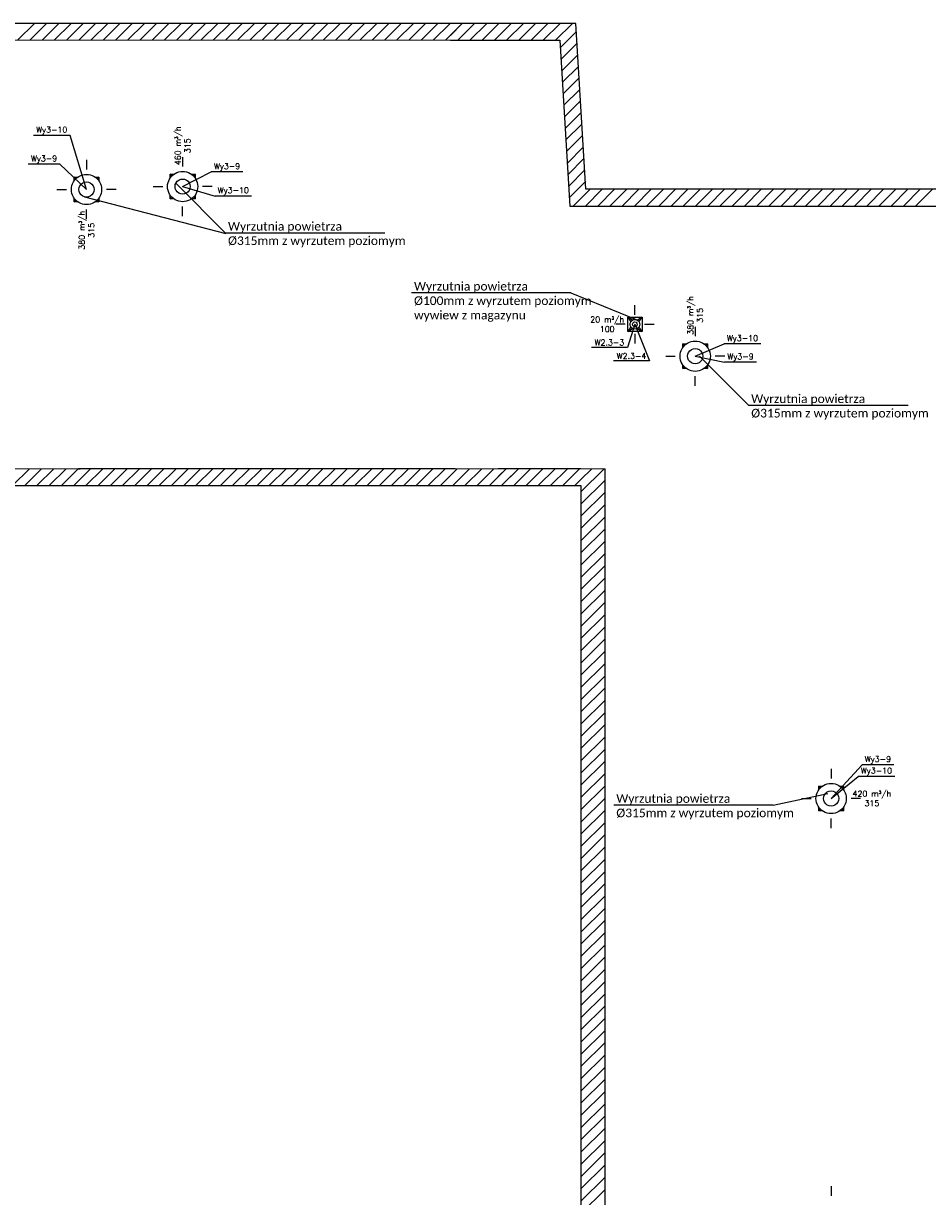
# Model space of a CAD drawing. Header units: millimetres. Extents: x -40063 to 512011, y 350190 to 687060.
# Tile 107 of 256: x 23071 to 41893, y 645915 to 670332. Entities that reach past the tile are written whole.
import ezdxf

# ---------------------------------------------------------------- set-up
doc = ezdxf.new("R2010")
doc.units = ezdxf.units.MM
doc.layers.get('0').update_dxf_attribs({"color": 8})
for name, color, linetype in [('Elementy Modelu - Strefy', 8, 'Continuous'), ('FLUID-W2.3', 7, 'Continuous'), ('FLUID-W2.3-120-ARRGR', 7, 'Continuous'), ('FLUID-W2.3-120-NUM', 7, 'Continuous'), ('FLUID-Wy3', 7, 'Continuous'), ('FLUID-Wy3-120-ARRGR', 7, 'Continuous'), ('FLUID-Wy3-120-NUM', 7, 'Continuous'), ('IS_WM_OPIS', 7, 'Continuous'), ('Konstrukcja - Ściany zew', 8, 'Continuous'), ('X_ref', 8, 'Continuous')]:
    doc.layers.add(name, color=color, linetype=linetype)
doc.styles.add('FDBES', font='simplex.shx')
doc.styles.get("Standard").update_dxf_attribs({"font": 'arial.ttf'})
doc.dimstyles.new('FDBES', dxfattribs={"dimscale": 50, "dimtxt": 4, "dimasz": 2.5, "dimexe": 0.8, "dimexo": 2, "dimgap": 1, "dimtad": 1, "dimdsep": 46, "dimtxsty": 'FDBES', "dimcen": 2.5, "dimclrd": 4, "dimclre": 5, "dimadec": 0, "dimazin": 0, "dimtfac": 1, "dimtmove": 0, "dimatfit": 3, "dimfxl": 1, "dimarcsym": 0})

# ---------------------------------------------------------------- blocks, each defined once
blk = doc.blocks.new('*U13786')
at = {"color": 237, "linetype": 'Continuous', "lineweight": -3}
for p, q in [((0, 150, 150), (0, 53, 85)), ((0, 85, 53), (0, 150, 150)), ((0, 150, -150), (0, 85, -53)), ((0, 53, -85), (0, 150, -150)), ((0, -150, -150), (0, -53, -85)), ((0, -53, 85), (0, -150, 150)), ((0, -85, -53), (0, -150, -150)), ((0, -150, 150), (0, -85, 53))]:
    blk.add_line(p, q, dxfattribs=at)
at = {"color": 0, "linetype": 'ByBlock', "lineweight": -2}
for p, q in [((0, 150, 150), (0, 150, -150)), ((0, 150, -150), (0, -150, -150)), ((0, -150, 150), (0, 150, 150)), ((0, -150, -150), (0, -150, 150))]:
    blk.add_line(p, q, dxfattribs=at)
at = {"color": 237, "linetype": 'Continuous', "lineweight": -3, "extrusion": (-1, -1.09476e-47, 1.83697e-16)}
for major_axis in [(0, 0, 50), (0, 0, -50)]:
    blk.add_ellipse((0, 0), major_axis=major_axis, ratio=1, start_param=0, end_param=3.141593, dxfattribs=at)
blk = doc.blocks.new('*U11134')
at = {"color": 0, "linetype": 'ByBlock', "lineweight": -2, "extrusion": (-1, -1.09476e-47, 1.83697e-16)}
for major_axis in [(0, 0, 100), (0, 0, -100)]:
    blk.add_ellipse((0, 0), major_axis=major_axis, ratio=1, start_param=0, end_param=3.141593, dxfattribs=at)
at = {"color": 237, "linetype": 'Continuous', "lineweight": -3, "extrusion": (-1, -1.09476e-47, 1.83697e-16)}
for major_axis in [(0, 0, 50), (0, 0, -50)]:
    blk.add_ellipse((0, 0), major_axis=major_axis, ratio=1, start_param=0, end_param=3.141593, dxfattribs=at)
at = {"color": 0, "linetype": 'ByBlock', "lineweight": -2, "extrusion": (1, 1.09476e-47, -1.83697e-16)}
for major_axis in [(0, 0, -0.000005), (0, 0, 0.000005)]:
    blk.add_ellipse((0, 0), major_axis=major_axis, ratio=1, start_param=0, end_param=3.141593, dxfattribs=at)
blk = doc.blocks.new('*U13797')
at = {"color": 6, "linetype": 'Continuous', "lineweight": -3}
for p, q in [((0, 257, 257), (0, 207, 238)), ((0, 238, 207), (0, 257, 257)), ((0, 257, -258), (0, 238, -207)), ((0, 207, -238), (0, 257, -258)), ((0, -258, -258), (0, -207, -238)), ((0, -207, 238), (0, -258, 257)), ((0, -238, -207), (0, -258, -258)), ((0, -258, 257), (0, -238, 207))]:
    blk.add_line(p, q, dxfattribs=at)
at = {"color": 0, "linetype": 'ByBlock', "lineweight": -2}
for p, q in [((0, 257, 257), (0, 257, 181)), ((0, 257, -181), (0, 257, -258)), ((0, 257, -258), (0, 181, -258)), ((0, 181, 257), (0, 257, 257)), ((0, -181, -258), (0, -258, -258)), ((0, -258, 257), (0, -181, 257)), ((0, -258, -258), (0, -258, -181)), ((0, -258, 181), (0, -258, 257))]:
    blk.add_line(p, q, dxfattribs=at)
at = {"color": 6, "linetype": 'Continuous', "lineweight": -3, "extrusion": (-1, -1.70023e-31, -3.82857e-16)}
for major_axis in [(0, 0, 158), (0, 0, -158)]:
    blk.add_ellipse((0, 0), major_axis=major_axis, ratio=1, start_param=0, end_param=3.141593, dxfattribs=at)
blk = doc.blocks.new('*U13117')
at = {"color": 0, "linetype": 'ByBlock', "lineweight": -2, "extrusion": (-1, -1.70023e-31, -3.82857e-16)}
for major_axis in [(0, 0, 315), (0, 0, -315)]:
    blk.add_ellipse((0, 0), major_axis=major_axis, ratio=1, start_param=0, end_param=3.141593, dxfattribs=at)
at = {"color": 6, "linetype": 'Continuous', "lineweight": -3, "extrusion": (-1, -1.70023e-31, -3.82857e-16)}
for major_axis in [(0, 0, 158), (0, 0, -158)]:
    blk.add_ellipse((0, 0), major_axis=major_axis, ratio=1, start_param=0, end_param=3.141593, dxfattribs=at)
at = {"color": 0, "linetype": 'ByBlock', "lineweight": -2, "extrusion": (1, 1.77887e-32, 6.12323e-17)}
blk.add_ellipse((0, 0), major_axis=(0, 0.000005), ratio=1, dxfattribs=at)
blk = doc.blocks.new('*U13798')
at = {"color": 6, "linetype": 'Continuous', "lineweight": -3}
for p, q in [((0, 258, 258), (0, 207, 238)), ((0, 238, 207), (0, 258, 257)), ((0, 258, -257), (0, 238, -207)), ((0, 207, -238), (0, 258, -257)), ((0, -258, -257), (0, -207, -238)), ((0, -207, 238), (0, -258, 257)), ((0, -238, -207), (0, -258, -257)), ((0, -258, 258), (0, -238, 207))]:
    blk.add_line(p, q, dxfattribs=at)
at = {"color": 0, "linetype": 'ByBlock', "lineweight": -2}
for p, q in [((0, 258, 258), (0, 258, 181)), ((0, 258, -181), (0, 258, -258)), ((0, 258, -258), (0, 181, -258)), ((0, 181, 258), (0, 258, 258)), ((0, -181, -258), (0, -258, -258)), ((0, -258, 258), (0, -181, 258)), ((0, -258, -258), (0, -258, -181)), ((0, -258, 181), (0, -258, 258))]:
    blk.add_line(p, q, dxfattribs=at)
at = {"color": 6, "linetype": 'Continuous', "lineweight": -3, "extrusion": (-1, -1.46579e-31, -3.82857e-16)}
for major_axis in [(0, 0, 158), (0, 0, -158)]:
    blk.add_ellipse((0, 0), major_axis=major_axis, ratio=1, start_param=0, end_param=3.141593, dxfattribs=at)
blk = doc.blocks.new('*U13033')
at = {"color": 0, "linetype": 'ByBlock', "lineweight": -2, "extrusion": (-1, -1.46579e-31, -3.82857e-16)}
for major_axis in [(0, 0, 315), (0, 0, -315)]:
    blk.add_ellipse((0, 0), major_axis=major_axis, ratio=1, start_param=0, end_param=3.141593, dxfattribs=at)
at = {"color": 6, "linetype": 'Continuous', "lineweight": -3, "extrusion": (-1, -1.46579e-31, -3.82857e-16)}
for major_axis in [(0, 0, 158), (0, 0, -158)]:
    blk.add_ellipse((0, 0), major_axis=major_axis, ratio=1, start_param=0, end_param=3.141593, dxfattribs=at)
at = {"color": 0, "linetype": 'ByBlock', "lineweight": -2, "extrusion": (1, -7.48824e-21, 3.8285e-16)}
blk.add_ellipse((0, 0), major_axis=(0, 0, -0.000005), ratio=1, start_param=0, end_param=3.141546, dxfattribs=at)
at = {"color": 0, "linetype": 'ByBlock', "lineweight": -2, "extrusion": (1, 7.48854e-21, 3.82863e-16)}
blk.add_ellipse((0, 0), major_axis=(0, 0, 0.000005), ratio=1, start_param=0, end_param=3.141639, dxfattribs=at)
blk = doc.blocks.new('*U13802')
at = {"color": 6, "linetype": 'Continuous', "lineweight": -3}
for p, q in [((0, 258, 258), (0, 207, 238)), ((0, 238, 207), (0, 258, 257)), ((0, 258, -257), (0, 238, -207)), ((0, 207, -238), (0, 258, -257)), ((0, -258, -257), (0, -207, -238)), ((0, -207, 238), (0, -258, 257)), ((0, -238, -207), (0, -258, -257)), ((0, -258, 258), (0, -238, 207))]:
    blk.add_line(p, q, dxfattribs=at)
at = {"color": 0, "linetype": 'ByBlock', "lineweight": -2}
for p, q in [((0, 258, 258), (0, 258, 181)), ((0, 258, -181), (0, 258, -258)), ((0, 258, -258), (0, 181, -258)), ((0, 181, 258), (0, 258, 258)), ((0, -181, -258), (0, -258, -258)), ((0, -258, 258), (0, -181, 258)), ((0, -258, -258), (0, -258, -181)), ((0, -258, 181), (0, -258, 258))]:
    blk.add_line(p, q, dxfattribs=at)
at = {"color": 6, "linetype": 'Continuous', "lineweight": -3, "extrusion": (-1, -1.46579e-31, -3.82857e-16)}
for major_axis in [(0, 0, 158), (0, 0, -158)]:
    blk.add_ellipse((0, 0), major_axis=major_axis, ratio=1, start_param=0, end_param=3.141593, dxfattribs=at)
blk = doc.blocks.new('*U12991')
at = {"color": 0, "linetype": 'ByBlock', "lineweight": -2, "extrusion": (-1, -1.46579e-31, -3.82857e-16)}
for major_axis in [(0, 0, 315), (0, 0, -315)]:
    blk.add_ellipse((0, 0), major_axis=major_axis, ratio=1, start_param=0, end_param=3.141593, dxfattribs=at)
at = {"color": 6, "linetype": 'Continuous', "lineweight": -3, "extrusion": (-1, -1.46579e-31, -3.82857e-16)}
for major_axis in [(0, 0, 158), (0, 0, -158)]:
    blk.add_ellipse((0, 0), major_axis=major_axis, ratio=1, start_param=0, end_param=3.141593, dxfattribs=at)
at = {"color": 0, "linetype": 'ByBlock', "lineweight": -2, "extrusion": (1, -7.48824e-21, 3.8285e-16)}
blk.add_ellipse((0, 0), major_axis=(0, 0, -0.000005), ratio=1, start_param=0, end_param=3.141546, dxfattribs=at)
at = {"color": 0, "linetype": 'ByBlock', "lineweight": -2, "extrusion": (1, 7.48854e-21, 3.82863e-16)}
blk.add_ellipse((0, 0), major_axis=(0, 0, 0.000005), ratio=1, start_param=0, end_param=3.141639, dxfattribs=at)
blk = doc.blocks.new('*U13803')
at = {"color": 6, "linetype": 'Continuous', "lineweight": -3}
for p, q in [((0, 258, 258), (0, 207, 238)), ((0, 238, 207), (0, 258, 257)), ((0, 258, -257), (0, 238, -207)), ((0, 207, -238), (0, 258, -258)), ((0, -258, -257), (0, -207, -238)), ((0, -207, 238), (0, -258, 257)), ((0, -238, -207), (0, -258, -257)), ((0, -258, 257), (0, -238, 207))]:
    blk.add_line(p, q, dxfattribs=at)
at = {"color": 0, "linetype": 'ByBlock', "lineweight": -2}
for p, q in [((0, 258, 258), (0, 258, 181)), ((0, 258, -181), (0, 258, -258)), ((0, 258, -258), (0, 181, -258)), ((0, 181, 258), (0, 258, 258)), ((0, -181, -258), (0, -258, -258)), ((0, -258, 258), (0, -181, 258)), ((0, -258, -258), (0, -258, -181)), ((0, -258, 181), (0, -258, 258))]:
    blk.add_line(p, q, dxfattribs=at)
at = {"color": 6, "linetype": 'Continuous', "lineweight": -3, "extrusion": (-1, -9.96929e-32, -3.82857e-16)}
for major_axis in [(0, 0, 158), (0, 0, -158)]:
    blk.add_ellipse((0, 0), major_axis=major_axis, ratio=1, start_param=0, end_param=3.141593, dxfattribs=at)
blk = doc.blocks.new('*U13314')
at = {"color": 0, "linetype": 'ByBlock', "lineweight": -2, "extrusion": (-1, -9.96929e-32, -3.82857e-16)}
for major_axis in [(0, 0, 315), (0, 0, -315)]:
    blk.add_ellipse((0, 0), major_axis=major_axis, ratio=1, start_param=0, end_param=3.141593, dxfattribs=at)
at = {"color": 6, "linetype": 'Continuous', "lineweight": -3, "extrusion": (-1, -9.96929e-32, -3.82857e-16)}
for major_axis in [(0, 0, 158), (0, 0, -158)]:
    blk.add_ellipse((0, 0), major_axis=major_axis, ratio=1, start_param=0, end_param=3.141593, dxfattribs=at)
at = {"color": 0, "linetype": 'ByBlock', "lineweight": -2, "extrusion": (1, 3.74548e-20, 3.82967e-16)}
blk.add_ellipse((0, 0), major_axis=(0, 0, -0.000005), ratio=1, start_param=0, end_param=3.141825, dxfattribs=at)
at = {"color": 0, "linetype": 'ByBlock', "lineweight": -2, "extrusion": (1, -3.74291e-20, 3.82746e-16)}
blk.add_ellipse((0, 0), major_axis=(0, 0, 0.000005), ratio=1, start_param=0, end_param=3.14136, dxfattribs=at)
blk = doc.blocks.new('dgdfgdf')
at = {"layer": 'Elementy Modelu - Strefy', "linetype": 'Continuous', "lineweight": 0}
for p, q in [((-82343, 669982), (-59653, 669982)), ((-59653, 669982), (-59446, 666532)), ((-84346, 661063), (-58715, 661063))]:
    blk.add_line(p, q, dxfattribs=at)
at = {"layer": 'Elementy Modelu - Strefy', "color": 8, "linetype": 'Continuous', "lineweight": 0}
for p, q in [((-57545, 666532), (-58715, 666532)), ((-57395, 666532), (-49715, 666532))]:
    blk.add_line(p, q, dxfattribs=at)
at = {"layer": 'Konstrukcja - Ściany zew', "linetype": 'Continuous'}
for p, q in [((-60343, 670332), (-87973, 670332)), ((-70945, 669982), (-70595, 670332)), ((-70691, 669982), (-70341, 670332)), ((-70436, 669982), (-70086, 670332)), ((-70182, 669982), (-69832, 670332)), ((-69927, 669982), (-69577, 670332)), ((-69673, 669982), (-69323, 670332)), ((-69418, 669982), (-69068, 670332)), ((-69164, 669982), (-68814, 670332)), ((-68909, 669982), (-68559, 670332)), ((-68654, 669982), (-68304, 670332)), ((-68400, 669982), (-68050, 670332)), ((-68145, 669982), (-67795, 670332)), ((-67891, 669982), (-67541, 670332)), ((-67636, 669982), (-67286, 670332)), ((-67382, 669982), (-67032, 670332)), ((-67127, 669982), (-66777, 670332)), ((-66872, 669982), (-66522, 670332)), ((-66618, 669982), (-66268, 670332)), ((-66363, 669982), (-66013, 670332)), ((-66109, 669982), (-65759, 670332)), ((-65854, 669982), (-65504, 670332)), ((-65600, 669982), (-65250, 670332)), ((-65345, 669982), (-64995, 670332)), ((-65091, 669982), (-64741, 670332)), ((-64836, 669982), (-64486, 670332)), ((-64581, 669982), (-64231, 670332)), ((-64327, 669982), (-63977, 670332)), ((-64072, 669982), (-63722, 670332)), ((-63818, 669982), (-63468, 670332)), ((-63563, 669982), (-63213, 670332)), ((-63309, 669982), (-62959, 670332)), ((-63054, 669982), (-62704, 670332)), ((-62800, 669982), (-62450, 670332)), ((-62545, 669982), (-62195, 670332)), ((-62290, 669982), (-61940, 670332)), ((-62036, 669982), (-61686, 670332)), ((-61933, 670084), (-61686, 670332)), ((-59323, 670332), (-61933, 670332)), ((-61781, 669982), (-61431, 670332)), ((-61527, 669982), (-61177, 670332)), ((-61272, 669982), (-60922, 670332)), ((-61018, 669982), (-60668, 670332)), ((-60763, 669982), (-60413, 670332)), ((-60509, 669982), (-60159, 670332)), ((-60254, 669982), (-59904, 670332)), ((-59999, 669982), (-59649, 670332)), ((-59745, 669982), (-59395, 670332)), ((-59116, 666882), (-59323, 670332)), ((-61781, 669982), (-61643, 670120)), ((-59643, 669828), (-59313, 670159)), ((-61933, 669982), (-59653, 669982)), ((-59653, 669982), (-59446, 666532)), ((-59629, 669588), (-59298, 669919)), ((-59615, 669348), (-59284, 669679)), ((-59600, 669108), (-59269, 669439)), ((-59586, 668868), (-59255, 669199)), ((-59571, 668628), (-59241, 668959)), ((-59557, 668388), (-59226, 668718)), ((-59542, 668147), (-59212, 668478)), ((-59528, 667907), (-59197, 668238)), ((-59514, 667667), (-59183, 667998)), ((-59499, 667427), (-59168, 667758)), ((-59485, 667187), (-59154, 667518)), ((-59470, 666947), (-59140, 667278)), ((-59456, 666707), (-59125, 667037)), ((-59376, 666532), (-59026, 666882)), ((-59121, 666532), (-58771, 666882)), ((-49365, 666882), (-59116, 666882)), ((-58867, 666532), (-58517, 666882)), ((-58612, 666532), (-58262, 666882)), ((-58358, 666532), (-58008, 666882)), ((-58103, 666532), (-57753, 666882)), ((-57848, 666532), (-57498, 666882)), ((-57594, 666532), (-57244, 666882)), ((-57339, 666532), (-56989, 666882)), ((-57085, 666532), (-56735, 666882)), ((-56830, 666532), (-56480, 666882)), ((-56576, 666532), (-56226, 666882)), ((-56321, 666532), (-55971, 666882)), ((-56067, 666532), (-55717, 666882)), ((-55812, 666532), (-55462, 666882)), ((-55557, 666532), (-55207, 666882)), ((-55303, 666532), (-54953, 666882)), ((-55048, 666532), (-54698, 666882)), ((-54794, 666532), (-54444, 666882)), ((-54539, 666532), (-54189, 666882)), ((-54285, 666532), (-53935, 666882)), ((-54030, 666532), (-53680, 666882)), ((-53776, 666532), (-53426, 666882)), ((-53521, 666532), (-53171, 666882)), ((-53266, 666532), (-52916, 666882)), ((-53012, 666532), (-52662, 666882)), ((-52757, 666532), (-52407, 666882)), ((-52503, 666532), (-52153, 666882)), ((-52248, 666532), (-51898, 666882)), ((-59446, 666532), (-59435, 666532)), ((-59446, 666532), (-49715, 666532)), ((-71050, 660713), (-70700, 661063)), ((-70795, 660713), (-70445, 661063)), ((-70541, 660713), (-70191, 661063)), ((-70286, 660713), (-69936, 661063)), ((-70032, 660713), (-69682, 661063)), ((-69777, 660713), (-69427, 661063)), ((-69676, 661063), (-69639, 661063)), ((-61836, 661063), (-69676, 661063)), ((-69522, 660713), (-69172, 661063)), ((-69268, 660713), (-68918, 661063)), ((-69013, 660713), (-68663, 661063)), ((-68759, 660713), (-68409, 661063)), ((-68504, 660713), (-68154, 661063)), ((-68250, 660713), (-67900, 661063)), ((-67995, 660713), (-67645, 661063)), ((-67740, 660713), (-67390, 661063)), ((-67486, 660713), (-67136, 661063)), ((-67231, 660713), (-66881, 661063)), ((-66977, 660713), (-66627, 661063)), ((-66722, 660713), (-66372, 661063)), ((-66468, 660713), (-66118, 661063)), ((-66213, 660713), (-65863, 661063)), ((-65959, 660713), (-65609, 661063)), ((-65704, 660713), (-65354, 661063)), ((-65449, 660713), (-65099, 661063)), ((-65195, 660713), (-64845, 661063)), ((-64940, 660713), (-64590, 661063)), ((-64686, 660713), (-64336, 661063)), ((-64431, 660713), (-64081, 661063)), ((-64177, 660713), (-63827, 661063)), ((-63922, 660713), (-63572, 661063)), ((-63668, 660713), (-63318, 661063)), ((-63413, 660713), (-63063, 661063)), ((-63158, 660713), (-62808, 661063)), ((-62904, 660713), (-62554, 661063)), ((-62649, 660713), (-62299, 661063)), ((-62395, 660713), (-62045, 661063)), ((-62140, 660713), (-61790, 661063)), ((-61886, 660713), (-61536, 661063)), ((-61631, 660713), (-61281, 661063)), ((-61377, 660713), (-61027, 661063)), ((-61122, 660713), (-60772, 661063)), ((-60936, 660899), (-60772, 661063)), ((-59215, 661063), (-60936, 661063)), ((-60867, 660713), (-60517, 661063)), ((-60613, 660713), (-60263, 661063)), ((-60358, 660713), (-60008, 661063)), ((-60104, 660713), (-59754, 661063)), ((-59849, 660713), (-59499, 661063)), ((-59595, 660713), (-59245, 661063)), ((-59215, 660838), (-58990, 661063)), ((-59215, 660583), (-58735, 661063)), ((-58715, 637247), (-58715, 661063)), ((-60867, 660713), (-60666, 660915)), ((-59340, 660713), (-59215, 660838)), ((-59215, 660329), (-58715, 660829)), ((-74486, 660713), (-59215, 660713)), ((-69676, 660713), (-69639, 660713)), ((-69676, 660713), (-61836, 660713)), ((-59215, 660713), (-59215, 637247)), ((-59215, 660074), (-58715, 660574)), ((-59215, 659820), (-58715, 660320)), ((-59215, 659565), (-58715, 660065)), ((-59215, 659311), (-58715, 659811)), ((-59215, 659056), (-58715, 659556)), ((-59215, 658802), (-58715, 659302)), ((-59215, 658547), (-58715, 659047)), ((-59215, 658292), (-58715, 658792)), ((-59215, 658038), (-58715, 658538)), ((-59215, 657783), (-58715, 658283)), ((-59215, 657529), (-58715, 658029)), ((-59215, 657274), (-58715, 657774)), ((-59215, 657020), (-58715, 657520)), ((-59215, 656765), (-58715, 657265)), ((-59215, 656510), (-58715, 657010)), ((-59215, 656256), (-58715, 656756)), ((-59215, 656001), (-58715, 656501)), ((-59215, 655747), (-58715, 656247)), ((-59215, 655492), (-58715, 655992)), ((-59215, 655238), (-58715, 655738)), ((-59215, 654983), (-58715, 655483)), ((-59215, 654729), (-58715, 655229)), ((-59215, 654474), (-58715, 654974)), ((-59215, 654219), (-58715, 654719)), ((-59215, 653965), (-58715, 654465)), ((-59215, 653710), (-58715, 654210)), ((-59215, 653456), (-58715, 653956)), ((-59215, 653201), (-58715, 653701)), ((-59215, 652947), (-58715, 653447)), ((-59215, 652692), (-58715, 653192)), ((-59215, 652438), (-58715, 652938)), ((-59215, 652183), (-58715, 652683)), ((-59215, 651928), (-58715, 652428)), ((-59215, 651674), (-58715, 652174)), ((-59215, 651419), (-58715, 651919)), ((-59215, 651165), (-58715, 651665)), ((-59215, 650910), (-58715, 651410)), ((-59215, 650656), (-58715, 651156)), ((-59215, 650401), (-58715, 650901)), ((-59215, 650147), (-58715, 650647)), ((-59215, 649892), (-58715, 650392)), ((-59215, 649637), (-58715, 650137)), ((-59215, 649383), (-58715, 649883)), ((-59215, 649128), (-58715, 649628)), ((-59215, 648874), (-58715, 649374)), ((-59215, 648619), (-58715, 649119)), ((-59215, 648365), (-58715, 648865)), ((-59215, 648110), (-58715, 648610)), ((-59215, 647855), (-58715, 648355)), ((-59215, 647601), (-58715, 648101)), ((-59215, 647346), (-58715, 647846)), ((-59215, 647092), (-58715, 647592)), ((-59215, 646837), (-58715, 647337)), ((-59215, 646583), (-58715, 647083)), ((-59215, 646328), (-58715, 646828)), ((-59215, 646074), (-58715, 646574)), ((-59215, 645819), (-58715, 646319)), ((-59215, 645564), (-58715, 646064))]:
    blk.add_line(p, q, dxfattribs=at)
at = {"layer": 'Konstrukcja - Ściany zew', "color": 8, "linetype": 'Continuous'}
blk.add_line((-57395, 666532), (-56345, 666532), dxfattribs=at)
blk = doc.blocks.new('*U11141')
at = {"color": 7}
blk.add_leader([(0, 0), (0, 200)], dimstyle='FDBES', override={"dimscale": 20, "dimclrd": 7}, dxfattribs=at)
blk = doc.blocks.new('*U11142')
at = {"color": 7}
blk.add_leader([(0, 0), (0, -200)], dimstyle='FDBES', override={"dimscale": 20, "dimclrd": 7}, dxfattribs=at)
blk = doc.blocks.new('*U11143')
at = {"color": 7}
blk.add_leader([(0, 0), (-200, 0)], dimstyle='FDBES', override={"dimscale": 20, "dimclrd": 7}, dxfattribs=at)
blk = doc.blocks.new('*U11144')
at = {"color": 7}
blk.add_leader([(0, 0), (200, 0)], dimstyle='FDBES', override={"dimscale": 20, "dimclrd": 7}, dxfattribs=at)
blk = doc.blocks.new('*U12996')
at = {"color": 7}
blk.add_leader([(200, 0), (0, 0)], dimstyle='FDBES', override={"dimscale": 20, "dimclrd": 7}, dxfattribs=at)
blk = doc.blocks.new('*U12997')
at = {"color": 7}
blk.add_leader([(-200, 0), (0, 0)], dimstyle='FDBES', override={"dimscale": 20, "dimclrd": 7}, dxfattribs=at)
blk = doc.blocks.new('*U12998')
at = {"color": 7}
blk.add_leader([(0, 200), (0, 0)], dimstyle='FDBES', override={"dimscale": 20, "dimclrd": 7}, dxfattribs=at)
blk = doc.blocks.new('*U12999')
at = {"color": 7}
blk.add_leader([(0, -200), (0, 0)], dimstyle='FDBES', override={"dimscale": 20, "dimclrd": 7}, dxfattribs=at)
blk = doc.blocks.new('*U13017')
at = {"color": 7}
blk.add_leader([(-200, 0), (0, 0)], dimstyle='FDBES', override={"dimscale": 20, "dimclrd": 7}, dxfattribs=at)
blk = doc.blocks.new('*U13018')
at = {"color": 7}
blk.add_leader([(200, 0), (0, 0)], dimstyle='FDBES', override={"dimscale": 20, "dimclrd": 7}, dxfattribs=at)
blk = doc.blocks.new('*U13019')
at = {"color": 7}
blk.add_leader([(0, -200), (0, 0)], dimstyle='FDBES', override={"dimscale": 20, "dimclrd": 7}, dxfattribs=at)
blk = doc.blocks.new('*U13343')
at = {"color": 7}
blk.add_leader([(0, 200), (0, 0)], dimstyle='FDBES', override={"dimscale": 20, "dimclrd": 7}, dxfattribs=at)
blk = doc.blocks.new('*U13038')
at = {"color": 7}
blk.add_leader([(200, 0), (0, 0)], dimstyle='FDBES', override={"dimscale": 20, "dimclrd": 7}, dxfattribs=at)
blk = doc.blocks.new('*U13039')
at = {"color": 7}
blk.add_leader([(-200, 0), (0, 0)], dimstyle='FDBES', override={"dimscale": 20, "dimclrd": 7}, dxfattribs=at)
blk = doc.blocks.new('*U13040')
at = {"color": 7}
blk.add_leader([(0, 200), (0, 0)], dimstyle='FDBES', override={"dimscale": 20, "dimclrd": 7}, dxfattribs=at)
blk = doc.blocks.new('*U13041')
at = {"color": 7}
blk.add_leader([(0, -200), (0, 0)], dimstyle='FDBES', override={"dimscale": 20, "dimclrd": 7}, dxfattribs=at)
blk = doc.blocks.new('*U13159')
at = {"color": 7}
blk.add_leader([(0, -200), (0, 0)], dimstyle='FDBES', override={"dimscale": 20, "dimclrd": 7}, dxfattribs=at)
blk = doc.blocks.new('*U13160')
at = {"color": 7}
blk.add_leader([(0, 200), (0, 0)], dimstyle='FDBES', override={"dimscale": 20, "dimclrd": 7}, dxfattribs=at)
blk = doc.blocks.new('*U13161')
at = {"color": 7}
blk.add_leader([(200, 0), (0, 0)], dimstyle='FDBES', override={"dimscale": 20, "dimclrd": 7}, dxfattribs=at)
blk = doc.blocks.new('*U13162')
at = {"color": 7}
blk.add_leader([(-200, 0), (0, 0)], dimstyle='FDBES', override={"dimscale": 20, "dimclrd": 7}, dxfattribs=at)
blk = doc.blocks.new('*U13165')
at = {"color": 7}
blk.add_leader([(200, 0), (0, 0)], dimstyle='FDBES', override={"dimscale": 20, "dimclrd": 7}, dxfattribs=at)
blk = doc.blocks.new('*U16533')
at = {"color": 7}
blk.add_line((1305, 700), (643, 700), dxfattribs=at)
at = {"color": 7, "insert": (974, 700), "char_height": 120, "attachment_point": 5, "style": 'FDBES'}
blk.add_mtext('Wy3-9\\P ', dxfattribs=at)
at = {"color": 7}
blk.add_leader([(0, 0), (643, 700)], dimstyle='FDBES', override={"dimscale": 30, "dimclrd": 7, "dimclre": 7}, dxfattribs=at)
blk = doc.blocks.new('*U16534')
at = {"color": 7}
blk.add_line((1324, 460), (565, 460), dxfattribs=at)
at = {"color": 7, "insert": (944, 460), "char_height": 120, "attachment_point": 5, "style": 'FDBES'}
blk.add_mtext('Wy3-10\\P ', dxfattribs=at)
at = {"color": 7}
blk.add_leader([(0, 0), (565, 460)], dimstyle='FDBES', override={"dimscale": 30, "dimclrd": 7, "dimclre": 7}, dxfattribs=at)
blk = doc.blocks.new('*U16535')
at = {"color": 7}
blk.add_line((1275, -125), (613, -125), dxfattribs=at)
at = {"color": 7, "insert": (944, -125), "char_height": 120, "attachment_point": 5, "style": 'FDBES'}
blk.add_mtext('Wy3-9\\P ', dxfattribs=at)
at = {"color": 7}
blk.add_leader([(0, 0), (613, -125)], dimstyle='FDBES', override={"dimscale": 30, "dimclrd": 7, "dimclre": 7}, dxfattribs=at)
blk = doc.blocks.new('*U16536')
at = {"color": 7}
blk.add_line((1363, 255), (604, 255), dxfattribs=at)
at = {"color": 7, "insert": (984, 255), "char_height": 120, "attachment_point": 5, "style": 'FDBES'}
blk.add_mtext('Wy3-10\\P ', dxfattribs=at)
at = {"color": 7}
blk.add_leader([(0, 0), (604, 255)], dimstyle='FDBES', override={"dimscale": 30, "dimclrd": 7, "dimclre": 7}, dxfattribs=at)
blk = doc.blocks.new('*U16537')
at = {"color": 7}
blk.add_line((-157, -480), (-905, -480), dxfattribs=at)
at = {"color": 7, "insert": (-531, -480), "char_height": 120, "attachment_point": 5, "style": 'FDBES'}
blk.add_mtext('W2.3-3\\P ', dxfattribs=at)
at = {"color": 7}
blk.add_leader([(0, 0), (-157, -480)], dimstyle='FDBES', override={"dimscale": 30, "dimclrd": 7, "dimclre": 7}, dxfattribs=at)
blk = doc.blocks.new('*U16538')
at = {"color": 7}
blk.add_line((306, -760), (-448, -760), dxfattribs=at)
at = {"color": 7, "insert": (-71, -760), "char_height": 120, "attachment_point": 5, "style": 'FDBES'}
blk.add_mtext('W2.3-4\\P ', dxfattribs=at)
at = {"color": 7}
blk.add_leader([(0, 0), (306, -760)], dimstyle='FDBES', override={"dimscale": 30, "dimclrd": 7, "dimclre": 7}, dxfattribs=at)
blk = doc.blocks.new('*U16539')
at = {"color": 7}
blk.add_line((1256, 304), (594, 304), dxfattribs=at)
at = {"color": 7, "insert": (925, 304), "char_height": 120, "attachment_point": 5, "style": 'FDBES'}
blk.add_mtext('Wy3-9\\P ', dxfattribs=at)
at = {"color": 7}
blk.add_leader([(0, 0), (594, 304)], dimstyle='FDBES', override={"dimscale": 30, "dimclrd": 7, "dimclre": 7}, dxfattribs=at)
blk = doc.blocks.new('*U16540')
at = {"color": 7}
blk.add_line((1434, -196), (675, -196), dxfattribs=at)
at = {"color": 7, "insert": (1055, -196), "char_height": 120, "attachment_point": 5, "style": 'FDBES'}
blk.add_mtext('Wy3-10\\P ', dxfattribs=at)
at = {"color": 7}
blk.add_leader([(0, 0), (675, -196)], dimstyle='FDBES', override={"dimscale": 30, "dimclrd": 7, "dimclre": 7}, dxfattribs=at)
blk = doc.blocks.new('*U16541')
at = {"color": 7}
blk.add_line((-553, 525), (-1215, 525), dxfattribs=at)
at = {"color": 7, "insert": (-884, 525), "char_height": 120, "attachment_point": 5, "style": 'FDBES'}
blk.add_mtext('Wy3-9\\P ', dxfattribs=at)
at = {"color": 7}
blk.add_leader([(0, 0), (-553, 525)], dimstyle='FDBES', override={"dimscale": 30, "dimclrd": 7, "dimclre": 7}, dxfattribs=at)
blk = doc.blocks.new('*U16542')
at = {"color": 7}
blk.add_line((-344, 1125), (-1103, 1125), dxfattribs=at)
at = {"color": 7, "insert": (-724, 1125), "char_height": 120, "attachment_point": 5, "style": 'FDBES'}
blk.add_mtext('Wy3-10\\P ', dxfattribs=at)
at = {"color": 7}
blk.add_leader([(0, 0), (-344, 1125)], dimstyle='FDBES', override={"dimscale": 30, "dimclrd": 7, "dimclre": 7}, dxfattribs=at)

msp = doc.modelspace()

# ---------------------------------------------------------------- linework, layer by layer
at = {"layer": 'IS_WM_OPIS'}
for p, q in [((26253.52185, 666997.01502), (27277.21767, 665970.01912)), ((24339.48037, 666720.0805), (27284.61746, 665962.59547)), ((30597.07421, 665970.01912), (27277.21767, 665970.01912)), ((34469.31293, 664721.63906), (31149.4564, 664721.63906)), ((34469.31293, 664721.63906), (35824.05188, 664167.57642, 7587.44985)), ((37145.73016, 663407.6892), (38169.42598, 662380.6933)), ((41489.28252, 662380.6933), (38169.42598, 662380.6933)), ((38681.0834, 654059.54732), (39818.03173, 654304.31496)), ((38681.0834, 654059.54732), (35361.22686, 654059.54732))]:
    msp.add_line(p, q, dxfattribs=at)

# ---------------------------------------------------------------- block references
at = {"layer": 'FLUID-W2.3', "color": 237, "linetype": 'Continuous', "extrusion": (0, -1, -1.83697e-16), "rotation": 89.99999999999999}
for name, p in [('*U13786', (35800.95064, 3620, -664070.28134)), ('*U11134', (35800.95064, 3920, -664070.28134))]:
    msp.add_blockref(name, p, dxfattribs=at)
at = {"layer": 'FLUID-W2.3-120-ARRGR', "rotation": 89.99999999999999}
for name, p in [('*U11144', (35800.95064, 664270.28134, 4090)), ('*U11141', (35600.95064, 664070.28134, 4090)), ('*U11142', (36000.95064, 664070.28134, 4090)), ('*U11143', (35800.95064, 663870.28134, 4090))]:
    msp.add_blockref(name, p, dxfattribs=at)
at = {"layer": 'FLUID-W2.3-120-NUM', "linetype": 'ByBlock'}
for name, p in [('*U16537', (35800.95064, 664070.28134, 3620)), ('*U16538', (35800.95064, 664070.28134, 3920))]:
    msp.add_blockref(name, p, dxfattribs=at)
at = {"layer": 'FLUID-Wy3', "color": 6, "linetype": 'Continuous', "extrusion": (1, 2.60392e-16, 3.82857e-16), "rotation": 89.99999999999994}
for name, p in [('*U13314', (666875.3591, 4243.44116, 24383.88113)), ('*U13803', (666875.3591, 3943.44116, 24383.88113))]:
    msp.add_blockref(name, p, dxfattribs=at)
at = {"layer": 'FLUID-Wy3', "color": 6, "linetype": 'Continuous', "extrusion": (-1, -3.82857e-16, 3.82857e-16), "rotation": 89.99999999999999}
for name, p in [('*U12991', (-666936.09967, 4234.26462, -26385.21648)), ('*U13802', (-666936.09967, 3934.26462, -26385.21648)), ('*U13033', (-663405.29378, 4309.48687, -37056.2525)), ('*U13798', (-663405.29378, 4009.48687, -37056.2525))]:
    msp.add_blockref(name, p, dxfattribs=at)
at = {"layer": 'FLUID-Wy3', "color": 6, "linetype": 'Continuous', "extrusion": (-4.44089e-16, 1, 3.82857e-16), "rotation": 90}
for name, p in [('*U13117', (-39885.83388, 4303.46722, 654200.12281)), ('*U13797', (-39885.83388, 4003.46722, 654200.12281))]:
    msp.add_blockref(name, p, dxfattribs=at)
at = {"layer": 'FLUID-Wy3-120-ARRGR'}
for name, p, rotation in [('*U13018', (24383.88113, 667290.3591, 4779.44116), 89.99999999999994), ('*U12996', (26385.21648, 667351.09967, 4770.26462), 89.99999999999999), ('*U13343', (23968.88113, 666875.3591, 4779.44116), 89.99999999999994), ('*U13019', (24798.88113, 666875.3591, 4779.44116), 89.99999999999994), ('*U12998', (25970.21648, 666936.09967, 4770.26462), 89.99999999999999), ('*U12999', (26800.21648, 666936.09967, 4770.26462), 89.99999999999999), ('*U13017', (24383.88113, 666460.3591, 4779.44116), 89.99999999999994), ('*U12997', (26385.21648, 666521.09967, 4770.26462), 89.99999999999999), ('*U13038', (37056.2525, 663820.29378, 4845.48687), 89.99999999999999), ('*U13040', (36641.2525, 663405.29378, 4845.48687), 89.99999999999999), ('*U13041', (37471.2525, 663405.29378, 4845.48687), 89.99999999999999), ('*U13039', (37056.2525, 662990.29378, 4845.48687), 89.99999999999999), ('*U13161', (39885.83388, 654615.12281, 4839.46722), 90), ('*U13160', (39470.83388, 654200.12281, 4839.46722), 90), ('*U13159', (40300.83388, 654200.12281, 4839.46722), 90), ('*U13162', (39885.83388, 653785.12281, 4839.46722), 90), ('*U13165', (39887.39299, 645931.90558, 4866.00193), 90)]:
    msp.add_blockref(name, p, dxfattribs=dict(at, rotation=rotation))
at = {"layer": 'FLUID-Wy3-120-NUM', "linetype": 'ByBlock'}
for name, p in [('*U16542', (24383.88113, 666875.3591, 4243.44116)), ('*U16541', (24383.88113, 666875.3591, 3943.44116)), ('*U16539', (26385.21648, 666936.09967, 3934.26462)), ('*U16540', (26385.21648, 666936.09967, 4234.26462)), ('*U16536', (37056.2525, 663405.29378, 4309.48687)), ('*U16535', (37056.2525, 663405.29378, 4009.48687)), ('*U16533', (39885.83388, 654200.12281, 4003.46722)), ('*U16534', (39885.83388, 654200.12281, 4303.46722))]:
    msp.add_blockref(name, p, dxfattribs=at)
at = {"layer": 'X_ref'}
msp.add_blockref('dgdfgdf', (93893.26491, 0), dxfattribs=at)

# ---------------------------------------------------------------- texts
at = {"layer": 'FLUID-W2.3-120-ARRGR', "color": 7, "insert": (35223.80778, 664070.28134, 4090), "char_height": 120, "attachment_point": 5, "style": 'FDBES'}
msp.add_mtext('20 m{\\A2;\\H0.5x;3}/h\\P100', dxfattribs=at)
at = {"layer": 'FLUID-Wy3-120-ARRGR', "color": 7, "char_height": 120, "attachment_point": 5, "rotation": 90, "style": 'FDBES'}
for s, insert in [('460 m{\\A2;\\H0.5x;3}/h\\P315', (26385.21648, 667785.38539, 4770.26462)), ('380 m{\\A2;\\H0.5x;3}/h\\P315', (24383.88113, 666026.07339, 4779.44116)), ('380 m{\\A2;\\H0.5x;3}/h\\P315', (37056.2525, 664254.57949, 4845.48687))]:
    msp.add_mtext(s, dxfattribs=dict(at, insert=insert))
at = {"layer": 'FLUID-Wy3-120-ARRGR', "color": 7, "insert": (40735.1196, 654200.12281, 4839.46722), "char_height": 120, "attachment_point": 5, "style": 'FDBES'}
msp.add_mtext('420 m{\\A2;\\H0.5x;3}/h\\P315', dxfattribs=at)
at = {"layer": 'IS_WM_OPIS', "char_height": 179.9999966, "width": 5935.9201341, "attachment_point": 1, "rotation": 0.000000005}
for s, insert in [('\\fCalibri|b0|i0|c238;Wyrzutnia powietrza\\P%%C315mm z wyrzutem poziomym', (27329.61746, 666200.00909)), ('\\fCalibri|b0|i0|c238;Wyrzutnia powietrza\\P%%C100mm z wyrzutem poziomym\\Pwywiew z magazynu', (31201.85619, 664951.62902)), ('\\fCalibri|b0|i0|c238;Wyrzutnia powietrza\\P%%C315mm z wyrzutem poziomym', (38221.82577, 662610.68326)), ('\\fCalibri|b0|i0|c238;Wyrzutnia powietrza\\P%%C315mm z wyrzutem poziomym', (35413.62665, 654289.53729))]:
    msp.add_mtext(s, dxfattribs=dict(at, insert=insert))

doc.saveas('drawing.dxf')
